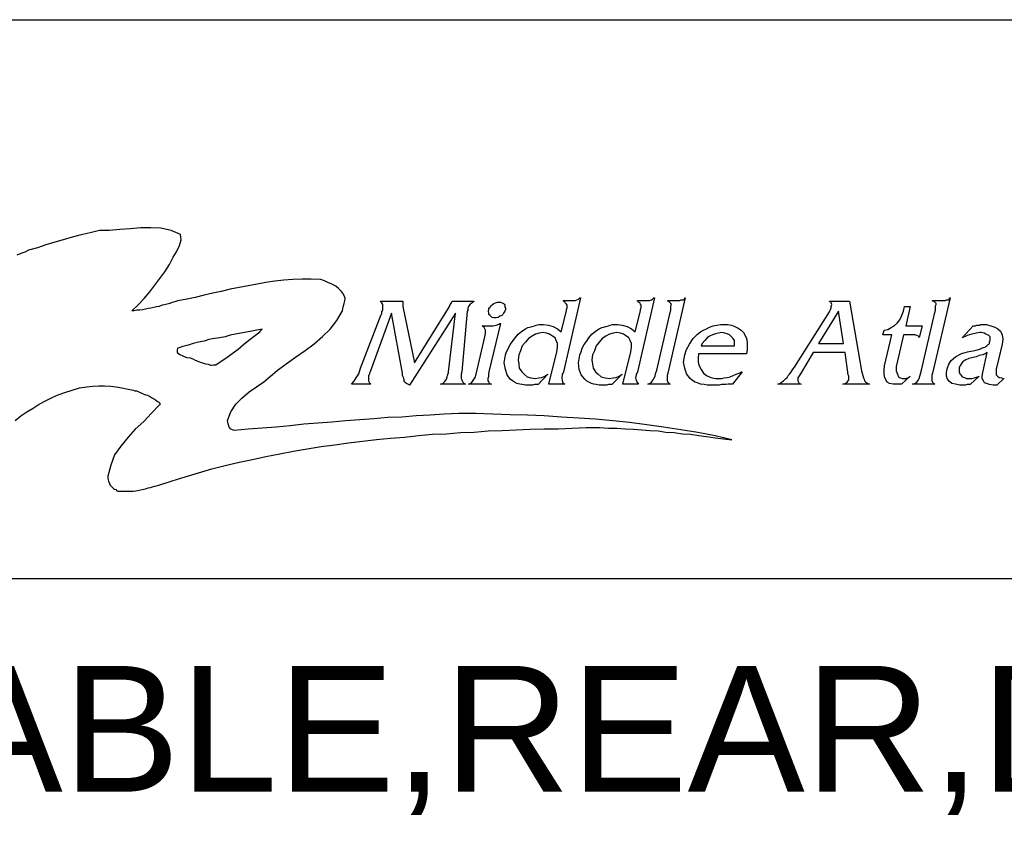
# Model space of a CAD drawing. Header units: inches. Extents: x 3 to 177, y 3 to 114.
# Tile 16 of 95: x 157.34 to 164.86, y 13.59 to 19.73. Entities that reach past the tile are written whole.
import ezdxf
from ezdxf.enums import TextEntityAlignment as Align

# ---------------------------------------------------------------- set-up
doc = ezdxf.new("R2010")
doc.units = ezdxf.units.IN
doc.header["$LTSCALE"] = 9.973333
doc.header["$MEASUREMENT"] = 0
doc.layers.get('0').update_dxf_attribs({"linetype": 'CONTINUOUS'})
doc.layers.add('09_ALL_DETAIL_ITEMS', color=7, linetype='CONTINUOUS')
doc.styles.add('TEXTSTYLE_2', font='arial.ttf')

# ---------------------------------------------------------------- blocks, each defined once
blk = doc.blocks.new('MAP_LOGO_AND_NAME_BL0', base_point=(162.6667, 17.6))
at = {"color": 7, "linetype": 'Continuous'}
for p, q in [((157.9545, 18.1244), (157.882, 18.1074)), ((158.0312, 18.1244), (157.9545, 18.1244)), ((158.108, 18.1329), (158.0312, 18.1244)), ((158.189, 18.1372), (158.108, 18.1329)), ((158.27, 18.1457), (158.189, 18.1372)), ((158.3467, 18.1457), (158.27, 18.1457)), ((158.4235, 18.1415), (158.3467, 18.1457)), ((158.5002, 18.1244), (158.4235, 18.1415)), ((158.5727, 18.0946), (158.5002, 18.1244)), ((157.6774, 18.0519), (157.6134, 18.0349)), ((157.7456, 18.0733), (157.6774, 18.0519)), ((157.8138, 18.0903), (157.7456, 18.0733)), ((157.882, 18.1074), (157.8138, 18.0903)), ((158.5642, 18.0093), (158.577, 18.0519)), ((158.577, 18.0519), (158.5727, 18.0946)), ((157.413, 17.9752), (157.3832, 17.9581)), ((157.4812, 17.9922), (157.413, 17.9752)), ((157.5452, 18.0136), (157.4812, 17.9922)), ((157.6134, 18.0349), (157.5452, 18.0136)), ((158.5429, 17.9624), (158.5642, 18.0093)), ((157.3533, 17.9496), (157.3235, 17.9368)), ((157.3832, 17.9581), (157.3533, 17.9496)), ((158.4874, 17.8643), (158.5173, 17.9198)), ((158.5173, 17.9198), (158.5429, 17.9624)), ((158.4533, 17.8089), (158.4874, 17.8643)), ((158.3766, 17.7066), (158.4149, 17.7578)), ((158.4149, 17.7578), (158.4533, 17.8089)), ((159.3615, 17.745), (159.2932, 17.7364)), ((159.4297, 17.7492), (159.3615, 17.745)), ((159.5022, 17.7535), (159.4297, 17.7492)), ((159.5704, 17.7535), (159.5022, 17.7535)), ((159.6429, 17.7492), (159.5704, 17.7535)), ((159.6727, 17.7407), (159.6429, 17.7492)), ((159.6983, 17.7279), (159.6727, 17.7407)), ((158.3382, 17.6554), (158.3766, 17.7066)), ((158.9522, 17.6767), (158.8839, 17.6597)), ((159.0204, 17.6895), (158.9522, 17.6767)), ((159.0886, 17.7023), (159.0204, 17.6895)), ((159.1568, 17.7151), (159.0886, 17.7023)), ((159.225, 17.7279), (159.1568, 17.7151)), ((159.2932, 17.7364), (159.225, 17.7279)), ((159.7281, 17.7151), (159.6983, 17.7279)), ((159.758, 17.6981), (159.7281, 17.7151)), ((159.7793, 17.681), (159.758, 17.6981)), ((159.8006, 17.6597), (159.7793, 17.681)), ((158.2487, 17.5574), (158.2956, 17.6043)), ((158.2956, 17.6043), (158.3382, 17.6554)), ((158.6196, 17.6), (158.5514, 17.5872)), ((158.6836, 17.6128), (158.6196, 17.6)), ((158.7518, 17.6298), (158.6836, 17.6128)), ((158.82, 17.6469), (158.7518, 17.6298)), ((158.8839, 17.6597), (158.82, 17.6469)), ((159.8177, 17.6384), (159.8006, 17.6597)), ((159.8305, 17.6085), (159.8177, 17.6384)), ((159.8262, 17.5872), (159.8305, 17.6085)), ((161.6258, 17.609), (161.4963, 17.0447)), ((161.4963, 17.5859), (161.4963, 17.5905)), ((161.4963, 17.5905), (161.5703, 17.5905)), ((161.5703, 17.5905), (161.5842, 17.5905)), ((161.5842, 17.5905), (161.5981, 17.5951)), ((161.5981, 17.5951), (161.612, 17.5998)), ((161.612, 17.5998), (161.6212, 17.609)), ((161.6212, 17.609), (161.6258, 17.609)), ((162.1902, 17.609), (162.0606, 17.0447)), ((162.0606, 17.5859), (162.0606, 17.5905)), ((162.0606, 17.5905), (162.1346, 17.5905)), ((162.1346, 17.5905), (162.1531, 17.5905)), ((162.1531, 17.5905), (162.167, 17.5951)), ((162.167, 17.5951), (162.1763, 17.5998)), ((162.1763, 17.5998), (162.1855, 17.609)), ((162.1855, 17.609), (162.1902, 17.609)), ((162.4261, 17.609), (162.2919, 17.0355)), ((162.2919, 17.5859), (162.2919, 17.5905)), ((162.2919, 17.5905), (162.3012, 17.5905)), ((162.3012, 17.5905), (162.315, 17.5905)), ((162.315, 17.5905), (162.3289, 17.5905)), ((162.3289, 17.5905), (162.3382, 17.5905)), ((162.3382, 17.5905), (162.352, 17.5905)), ((162.352, 17.5905), (162.3613, 17.5905)), ((162.3613, 17.5905), (162.3705, 17.5905)), ((162.3705, 17.5905), (162.3798, 17.5905)), ((162.3798, 17.5905), (162.3844, 17.5905)), ((162.3844, 17.5905), (162.3937, 17.5951)), ((162.3937, 17.5951), (162.3983, 17.5951)), ((162.3983, 17.5951), (162.4075, 17.5951)), ((162.4075, 17.5951), (162.4122, 17.5951)), ((162.4122, 17.5951), (162.4168, 17.5998)), ((162.4168, 17.5998), (162.4214, 17.6044)), ((162.4214, 17.6044), (162.4214, 17.609)), ((162.4214, 17.609), (162.4261, 17.609)), ((164.4474, 17.609), (164.3132, 17.0355)), ((164.3132, 17.5859), (164.3132, 17.5905)), ((164.3132, 17.5905), (164.3271, 17.5905)), ((164.3271, 17.5905), (164.3364, 17.5905)), ((164.3364, 17.5905), (164.3502, 17.5905)), ((164.3502, 17.5905), (164.3595, 17.5905)), ((164.3595, 17.5905), (164.3734, 17.5905)), ((164.3734, 17.5905), (164.3873, 17.5905)), ((164.3873, 17.5905), (164.3919, 17.5905)), ((164.3919, 17.5905), (164.4011, 17.5905)), ((164.4011, 17.5905), (164.4104, 17.5905)), ((164.4104, 17.5905), (164.4196, 17.5951)), ((164.4196, 17.5951), (164.4243, 17.5951)), ((164.4243, 17.5951), (164.4335, 17.5951)), ((164.4335, 17.5951), (164.4381, 17.5951)), ((164.4381, 17.5951), (164.4428, 17.5998)), ((164.4428, 17.6044), (164.4428, 17.609)), ((164.4428, 17.609), (164.4474, 17.609)), ((164.4428, 17.5998), (164.4428, 17.6044)), ((158.2018, 17.5105), (158.2487, 17.5574)), ((158.2401, 17.5147), (158.2188, 17.5105)), ((158.2615, 17.5147), (158.2401, 17.5147)), ((158.2828, 17.519), (158.2615, 17.5147)), ((158.3041, 17.5233), (158.2828, 17.519)), ((158.3254, 17.5275), (158.3041, 17.5233)), ((158.3467, 17.5318), (158.3254, 17.5275)), ((158.3681, 17.536), (158.3467, 17.5318)), ((158.3894, 17.5403), (158.3681, 17.536)), ((158.4107, 17.5446), (158.3894, 17.5403)), ((158.432, 17.5531), (158.4107, 17.5446)), ((158.4491, 17.5574), (158.432, 17.5531)), ((158.4704, 17.5616), (158.4491, 17.5574)), ((158.4917, 17.5659), (158.4704, 17.5616)), ((158.5087, 17.5744), (158.4917, 17.5659)), ((158.5301, 17.5787), (158.5087, 17.5744)), ((158.5514, 17.5872), (158.5301, 17.5787)), ((159.8091, 17.5105), (159.8134, 17.5403)), ((159.8134, 17.5403), (159.8219, 17.5659)), ((159.8219, 17.5659), (159.8262, 17.5872)), ((160.0994, 17.5813), (160.0994, 17.5859)), ((160.0994, 17.5859), (160.2706, 17.5859)), ((160.1087, 17.572), (160.0994, 17.5813)), ((160.1179, 17.5581), (160.1087, 17.572)), ((160.1133, 17.5119), (160.1179, 17.5165)), ((160.1179, 17.5443), (160.1179, 17.5581)), ((160.1179, 17.5304), (160.1179, 17.5443)), ((160.1179, 17.5258), (160.1179, 17.5304)), ((160.1179, 17.5211), (160.1179, 17.5258)), ((160.1179, 17.5165), (160.1179, 17.5211)), ((160.2706, 17.5859), (160.2706, 17.572)), ((160.2706, 17.572), (160.2706, 17.5628)), ((160.2706, 17.5628), (160.2706, 17.5489)), ((160.2706, 17.5489), (160.2706, 17.5443)), ((160.2706, 17.5443), (160.3585, 17.1141)), ((160.3585, 17.1141), (160.6175, 17.5304)), ((160.6175, 17.5304), (160.6267, 17.5443)), ((160.6267, 17.5443), (160.6314, 17.5581)), ((160.6314, 17.5581), (160.6406, 17.572)), ((160.6406, 17.572), (160.6452, 17.5859)), ((160.6452, 17.5859), (160.8118, 17.5859)), ((160.7748, 17.5489), (160.7655, 17.5304)), ((160.7655, 17.5304), (160.7655, 17.5258)), ((160.7655, 17.5258), (160.7655, 17.5211)), ((160.7655, 17.5211), (160.7655, 17.5119)), ((160.784, 17.5628), (160.7748, 17.5489)), ((160.7979, 17.572), (160.784, 17.5628)), ((160.8118, 17.5813), (160.7979, 17.572)), ((160.8118, 17.5859), (160.8118, 17.5813)), ((160.9228, 17.5073), (160.9274, 17.5211)), ((160.9274, 17.5304), (160.9367, 17.5396)), ((160.9274, 17.5211), (160.9274, 17.5304)), ((160.9367, 17.5396), (160.9413, 17.5489)), ((160.9413, 17.5489), (160.9552, 17.5581)), ((160.9552, 17.5581), (160.9644, 17.5674)), ((160.9644, 17.5674), (160.9783, 17.572)), ((160.9783, 17.572), (160.9922, 17.5766)), ((160.9922, 17.5766), (161.0014, 17.5766)), ((161.0014, 17.5766), (161.0153, 17.5766)), ((161.0153, 17.5766), (161.0292, 17.572)), ((161.0292, 17.572), (161.0384, 17.5674)), ((161.0384, 17.5674), (161.043, 17.5628)), ((161.043, 17.5628), (161.0477, 17.5535)), ((161.0477, 17.5535), (161.0477, 17.5396)), ((161.0477, 17.5396), (161.0523, 17.5304)), ((161.0523, 17.5211), (161.0477, 17.5073)), ((161.0523, 17.5304), (161.0523, 17.5211)), ((161.5056, 17.5766), (161.4963, 17.5859)), ((161.5102, 17.572), (161.5056, 17.5766)), ((161.5195, 17.5628), (161.5102, 17.572)), ((161.5241, 17.5535), (161.5195, 17.5628)), ((161.5195, 17.5211), (161.5241, 17.535)), ((161.5195, 17.5119), (161.5195, 17.5211)), ((161.5241, 17.5443), (161.5241, 17.5535)), ((161.5241, 17.535), (161.5241, 17.5443)), ((162.0699, 17.5766), (162.0606, 17.5859)), ((162.0791, 17.572), (162.0699, 17.5766)), ((162.0838, 17.5628), (162.0791, 17.572)), ((162.0884, 17.5535), (162.0838, 17.5628)), ((162.0838, 17.5211), (162.0884, 17.535)), ((162.0838, 17.5119), (162.0838, 17.5211)), ((162.0884, 17.5443), (162.0884, 17.5535)), ((162.0884, 17.535), (162.0884, 17.5443)), ((162.3012, 17.5813), (162.2919, 17.5859)), ((162.3104, 17.572), (162.3012, 17.5813)), ((162.315, 17.5674), (162.3104, 17.572)), ((162.3104, 17.498), (162.315, 17.5165)), ((162.3197, 17.5581), (162.315, 17.5674)), ((162.315, 17.5489), (162.3197, 17.5581)), ((162.315, 17.535), (162.315, 17.5489)), ((162.315, 17.5165), (162.315, 17.535)), ((163.5269, 17.5813), (163.5269, 17.5859)), ((163.5269, 17.5859), (163.6795, 17.5859)), ((163.5362, 17.5766), (163.5269, 17.5813)), ((163.5269, 17.5026), (163.5315, 17.5165)), ((163.5315, 17.5165), (163.5362, 17.5258)), ((163.5408, 17.572), (163.5362, 17.5766)), ((163.5362, 17.5258), (163.5408, 17.535)), ((163.5454, 17.5581), (163.5408, 17.572)), ((163.5408, 17.5443), (163.5454, 17.5581)), ((163.5408, 17.535), (163.5408, 17.5443)), ((163.6795, 17.5859), (163.7721, 17.054)), ((164.0912, 17.5073), (164.1005, 17.5443)), ((164.1005, 17.5443), (164.1421, 17.5443)), ((164.1421, 17.5443), (164.1097, 17.3962)), ((164.3271, 17.5813), (164.3132, 17.5859)), ((164.3364, 17.572), (164.3271, 17.5813)), ((164.3317, 17.498), (164.3364, 17.5165)), ((164.341, 17.5674), (164.3364, 17.572)), ((164.3364, 17.5489), (164.341, 17.5581)), ((164.3364, 17.535), (164.3364, 17.5489)), ((164.3364, 17.5165), (164.3364, 17.535)), ((164.341, 17.5581), (164.341, 17.5674)), ((158.206, 17.5105), (158.2018, 17.5105)), ((158.2146, 17.5105), (158.206, 17.5105)), ((158.2188, 17.5105), (158.2146, 17.5105)), ((159.7665, 17.438), (159.8091, 17.5105)), ((159.9468, 17.0725), (160.1041, 17.4841)), ((160.1827, 17.4934), (160.0208, 17.0447)), ((160.1041, 17.4841), (160.1087, 17.4888)), ((160.1087, 17.5073), (160.1133, 17.5119)), ((160.1087, 17.5026), (160.1087, 17.5073)), ((160.1087, 17.498), (160.1087, 17.5026)), ((160.1087, 17.4934), (160.1087, 17.498)), ((160.1087, 17.4888), (160.1087, 17.4934)), ((160.266, 17.0355), (160.1827, 17.4934)), ((160.673, 17.4934), (160.3215, 16.9429)), ((160.6175, 17.0446), (160.673, 17.4933)), ((160.7609, 17.5073), (160.7193, 17.0447)), ((160.7655, 17.5119), (160.7609, 17.5073)), ((160.9274, 17.4934), (160.9228, 17.5073)), ((160.9274, 17.4841), (160.9274, 17.4934)), ((160.9367, 17.4749), (160.9274, 17.4841)), ((160.9413, 17.4702), (160.9367, 17.4749)), ((160.9505, 17.461), (160.9413, 17.4702)), ((160.9644, 17.4564), (160.9505, 17.461)), ((160.9737, 17.4564), (160.9644, 17.4564)), ((160.9829, 17.4564), (160.9737, 17.4564)), ((160.9968, 17.461), (160.9829, 17.4564)), ((161.0107, 17.4702), (160.9968, 17.461)), ((161.0245, 17.4749), (161.0107, 17.4702)), ((161.0338, 17.4841), (161.0245, 17.4749)), ((161.0384, 17.4934), (161.0338, 17.4841)), ((161.0477, 17.5073), (161.0384, 17.4934)), ((161.4778, 17.35), (161.5195, 17.5119)), ((162.0421, 17.35), (162.0838, 17.5119)), ((162.2087, 17.0586), (162.3104, 17.498)), ((163.2586, 17.0817), (163.5269, 17.5026)), ((163.5963, 17.5073), (163.4437, 17.2621)), ((163.6333, 17.2621), (163.5963, 17.5073)), ((164.045, 17.4194), (164.0635, 17.4425)), ((164.0635, 17.4425), (164.0773, 17.4702)), ((164.0773, 17.4702), (164.0912, 17.5073)), ((164.23, 17.0586), (164.3317, 17.498)), ((159.1956, 17.3698), (159.1542, 17.3623)), ((159.188, 17.3623), (159.1918, 17.366)), ((159.1918, 17.366), (159.1956, 17.3698)), ((159.6556, 17.3143), (159.7153, 17.3698)), ((159.7153, 17.3698), (159.7665, 17.438)), ((160.8904, 17.3824), (160.8765, 17.3962)), ((160.8765, 17.3962), (160.895, 17.3962)), ((160.8996, 17.3639), (160.8904, 17.3824)), ((160.895, 17.3962), (160.9135, 17.3962)), ((160.8996, 17.3407), (160.8996, 17.3639)), ((160.9135, 17.3962), (160.9274, 17.3962)), ((161.0153, 17.4147), (160.9274, 17.0447)), ((160.9274, 17.3962), (160.932, 17.3962)), ((160.932, 17.3962), (160.9598, 17.3962)), ((160.9598, 17.3962), (160.9829, 17.4009)), ((160.9829, 17.4009), (161.0014, 17.4101)), ((161.0014, 17.4101), (161.0107, 17.4147)), ((161.0107, 17.4147), (161.0153, 17.4147)), ((161.1772, 17.3546), (161.2049, 17.3731)), ((161.2049, 17.3731), (161.2234, 17.3824)), ((161.2234, 17.3824), (161.2373, 17.387)), ((161.2373, 17.387), (161.2558, 17.3916)), ((161.2558, 17.3916), (161.2743, 17.3962)), ((161.2743, 17.3962), (161.2882, 17.4009)), ((161.2882, 17.4009), (161.3067, 17.4055)), ((161.3067, 17.4055), (161.3252, 17.4055)), ((161.3252, 17.4055), (161.3437, 17.4055)), ((161.3437, 17.4055), (161.3807, 17.4009)), ((161.3807, 17.4009), (161.4177, 17.3916)), ((161.4177, 17.3916), (161.4501, 17.3731)), ((161.4501, 17.3731), (161.4778, 17.35)), ((161.7415, 17.3546), (161.7692, 17.3731)), ((161.7692, 17.3731), (161.7877, 17.3824)), ((161.7877, 17.3824), (161.8016, 17.387)), ((161.8016, 17.387), (161.8201, 17.3916)), ((161.8201, 17.3916), (161.8386, 17.3962)), ((161.8386, 17.3962), (161.8525, 17.4009)), ((161.8525, 17.4009), (161.871, 17.4055)), ((161.871, 17.4055), (161.8895, 17.4055)), ((161.8895, 17.4055), (161.908, 17.4055)), ((161.908, 17.4055), (161.945, 17.4009)), ((161.945, 17.4009), (161.982, 17.3916)), ((161.982, 17.3916), (162.0144, 17.3731)), ((162.0144, 17.3731), (162.0421, 17.35)), ((162.5417, 17.35), (162.5648, 17.3639)), ((162.5648, 17.3639), (162.5879, 17.3731)), ((162.5879, 17.3731), (162.6111, 17.387)), ((162.6111, 17.387), (162.6388, 17.3962)), ((162.6388, 17.3962), (162.6666, 17.4009)), ((162.6666, 17.4009), (162.6943, 17.4055)), ((162.6943, 17.4055), (162.7221, 17.4055)), ((162.7221, 17.4055), (162.7498, 17.4055)), ((162.7498, 17.4055), (162.7776, 17.4009)), ((162.7776, 17.4009), (162.8053, 17.3916)), ((162.8053, 17.3916), (162.8285, 17.3777)), ((162.8285, 17.3777), (162.8516, 17.3639)), ((162.8516, 17.3639), (162.8701, 17.3454)), ((163.934, 17.3269), (163.9432, 17.3639)), ((163.9432, 17.3639), (163.971, 17.3685)), ((163.971, 17.3685), (163.9987, 17.3824)), ((163.9987, 17.3824), (164.0218, 17.3962)), ((164.0218, 17.3962), (164.045, 17.4194)), ((164.1097, 17.3962), (164.1791, 17.3962)), ((164.1791, 17.3962), (164.2022, 17.3962)), ((164.2022, 17.3962), (164.2161, 17.3962)), ((164.2346, 17.3962), (164.2115, 17.3084)), ((164.2161, 17.3962), (164.23, 17.3962)), ((164.23, 17.3962), (164.2346, 17.3962)), ((164.5399, 17.3037), (164.6231, 17.3962)), ((164.6231, 17.3962), (164.6278, 17.3962)), ((164.6278, 17.3962), (164.6324, 17.3962)), ((164.6324, 17.3962), (164.637, 17.3962)), ((164.637, 17.3962), (164.6416, 17.3962)), ((164.6416, 17.3962), (164.6509, 17.4009)), ((164.6509, 17.4009), (164.6555, 17.4009)), ((164.6555, 17.4009), (164.6601, 17.4009)), ((164.6601, 17.4009), (164.6648, 17.4009)), ((164.6648, 17.4009), (164.6694, 17.4009)), ((164.6694, 17.4009), (164.674, 17.4009)), ((164.674, 17.4009), (164.6787, 17.4055)), ((164.6787, 17.4055), (164.6833, 17.4055)), ((164.6833, 17.4055), (164.6879, 17.4055)), ((164.6879, 17.4055), (164.7249, 17.4055)), ((164.7249, 17.4055), (164.7573, 17.3962)), ((164.7573, 17.3962), (164.7897, 17.387)), ((164.7897, 17.387), (164.8128, 17.3731)), ((164.8128, 17.3731), (164.8313, 17.3546)), ((158.7899, 17.2909), (158.7523, 17.2796)), ((158.8312, 17.2984), (158.7899, 17.2909)), ((158.8725, 17.3059), (158.8312, 17.2984)), ((158.9138, 17.3134), (158.8725, 17.3059)), ((158.9514, 17.3247), (158.9138, 17.3134)), ((158.9927, 17.3322), (158.9514, 17.3247)), ((159.034, 17.3397), (158.9927, 17.3322)), ((159.0753, 17.3472), (159.034, 17.3397)), ((159.1167, 17.3548), (159.0753, 17.3472)), ((159.0941, 17.2871), (159.1355, 17.3172)), ((159.1542, 17.3623), (159.1167, 17.3548)), ((159.1355, 17.3172), (159.1768, 17.351)), ((159.1768, 17.351), (159.1805, 17.3585)), ((159.1805, 17.3585), (159.188, 17.3623)), ((159.5917, 17.2589), (159.6556, 17.3143)), ((160.8303, 17.0262), (160.895, 17.313)), ((160.895, 17.313), (160.8996, 17.3407)), ((161.1078, 17.276), (161.1263, 17.3037)), ((161.1263, 17.3037), (161.1494, 17.3315)), ((161.1494, 17.3315), (161.1772, 17.3546)), ((161.2281, 17.2991), (161.2049, 17.2714)), ((161.2558, 17.3176), (161.2281, 17.2991)), ((161.2836, 17.3315), (161.2558, 17.3176)), ((161.3113, 17.3407), (161.2836, 17.3315)), ((161.3391, 17.3454), (161.3113, 17.3407)), ((161.3668, 17.3407), (161.3391, 17.3454)), ((161.3899, 17.3315), (161.3668, 17.3407)), ((161.4131, 17.3176), (161.3899, 17.3315)), ((161.4316, 17.3037), (161.4131, 17.3176)), ((161.4408, 17.2852), (161.4316, 17.3037)), ((161.6721, 17.276), (161.6906, 17.3037)), ((161.6906, 17.3037), (161.7137, 17.3315)), ((161.7137, 17.3315), (161.7415, 17.3546)), ((161.7924, 17.2991), (161.7692, 17.2714)), ((161.8201, 17.3176), (161.7924, 17.2991)), ((161.8479, 17.3315), (161.8201, 17.3176)), ((161.8756, 17.3407), (161.8479, 17.3315)), ((161.9034, 17.3454), (161.8756, 17.3407)), ((161.9311, 17.3407), (161.9034, 17.3454)), ((161.9543, 17.3315), (161.9311, 17.3407)), ((161.9774, 17.3176), (161.9543, 17.3315)), ((161.9959, 17.3037), (161.9774, 17.3176)), ((162.0051, 17.2852), (161.9959, 17.3037)), ((162.4584, 17.2575), (162.4862, 17.2991)), ((162.4862, 17.2991), (162.5186, 17.3315)), ((162.5186, 17.3315), (162.5417, 17.35)), ((162.5926, 17.3037), (162.5741, 17.2852)), ((162.6111, 17.3176), (162.5926, 17.3037)), ((162.6342, 17.3269), (162.6111, 17.3176)), ((162.6573, 17.3361), (162.6342, 17.3269)), ((162.6805, 17.3407), (162.6573, 17.3361)), ((162.7036, 17.3454), (162.6805, 17.3407)), ((162.7267, 17.3407), (162.7036, 17.3454)), ((162.7452, 17.3361), (162.7267, 17.3407)), ((162.7637, 17.3269), (162.7452, 17.3361)), ((162.7776, 17.313), (162.7637, 17.3269)), ((162.7915, 17.2991), (162.7776, 17.313)), ((162.8007, 17.2852), (162.7915, 17.2991)), ((162.8701, 17.3454), (162.884, 17.3222)), ((162.884, 17.3222), (162.8932, 17.2991)), ((162.8932, 17.2991), (162.8978, 17.2714)), ((164.0033, 17.3269), (163.934, 17.3269)), ((163.9478, 17.091), (164.0033, 17.3269)), ((164.0912, 17.3269), (164.045, 17.128)), ((164.1606, 17.3269), (164.0912, 17.3269)), ((164.1791, 17.3269), (164.1606, 17.3269)), ((164.193, 17.3222), (164.1791, 17.3269)), ((164.2069, 17.3176), (164.193, 17.3222)), ((164.2115, 17.3084), (164.2069, 17.3176)), ((164.5769, 17.3222), (164.5399, 17.3037)), ((164.6139, 17.3315), (164.5769, 17.3222)), ((164.6463, 17.3407), (164.6139, 17.3315)), ((164.674, 17.3454), (164.6463, 17.3407)), ((164.6879, 17.3454), (164.674, 17.3454)), ((164.7064, 17.3407), (164.6879, 17.3454)), ((164.7203, 17.3315), (164.7064, 17.3407)), ((164.7342, 17.3269), (164.7203, 17.3315)), ((164.7434, 17.3222), (164.7342, 17.3269)), ((164.7527, 17.313), (164.7434, 17.3222)), ((164.7527, 17.2991), (164.7527, 17.313)), ((164.7527, 17.2806), (164.7527, 17.2991)), ((164.8313, 17.3546), (164.8452, 17.3269)), ((164.8452, 17.3269), (164.8498, 17.2945)), ((164.8498, 17.2945), (164.8452, 17.2575)), ((158.5495, 17.2233), (158.5457, 17.212)), ((158.5532, 17.227), (158.5495, 17.2233)), ((158.5908, 17.2383), (158.5532, 17.227)), ((158.6321, 17.2496), (158.5908, 17.2383)), ((158.6697, 17.2609), (158.6321, 17.2496)), ((158.711, 17.2721), (158.6697, 17.2609)), ((158.7523, 17.2796), (158.711, 17.2721)), ((158.9664, 17.1857), (159.0115, 17.2195)), ((159.0115, 17.2195), (159.0528, 17.2533)), ((159.0528, 17.2533), (159.0941, 17.2871)), ((159.5235, 17.2078), (159.5917, 17.2589)), ((161.0615, 17.1973), (161.0754, 17.2251)), ((161.0754, 17.2251), (161.0893, 17.2529)), ((161.0893, 17.2529), (161.1078, 17.276)), ((161.1818, 17.2436), (161.1679, 17.2066)), ((161.2049, 17.2714), (161.1818, 17.2436)), ((161.4501, 17.2621), (161.4408, 17.2852)), ((161.4455, 17.1973), (161.4501, 17.2343)), ((161.4501, 17.2343), (161.4501, 17.2621)), ((161.6305, 17.1973), (161.6397, 17.2251)), ((161.6397, 17.2251), (161.6536, 17.2529)), ((161.6536, 17.2529), (161.6721, 17.276)), ((161.7461, 17.2436), (161.7322, 17.2066)), ((161.7692, 17.2714), (161.7461, 17.2436)), ((162.0144, 17.2621), (162.0051, 17.2852)), ((162.0098, 17.1973), (162.0144, 17.2343)), ((162.0144, 17.2343), (162.0144, 17.2621)), ((162.4214, 17.1742), (162.4353, 17.2158)), ((162.4353, 17.2158), (162.4584, 17.2575)), ((162.5556, 17.2621), (162.5463, 17.2436)), ((162.5463, 17.2436), (162.8007, 17.2436)), ((162.5741, 17.2852), (162.5556, 17.2621)), ((162.8007, 17.2621), (162.8007, 17.2852)), ((162.8007, 17.2436), (162.8007, 17.2621)), ((162.8978, 17.2158), (162.8932, 17.1835)), ((162.8978, 17.2714), (162.8978, 17.2436)), ((162.8978, 17.2436), (162.8978, 17.2158)), ((163.4437, 17.2621), (163.6333, 17.2621)), ((164.6463, 17.2112), (164.6648, 17.2158)), ((164.6648, 17.2158), (164.6787, 17.2205)), ((164.6787, 17.2205), (164.6879, 17.2251)), ((164.6879, 17.2251), (164.7018, 17.2297)), ((164.7018, 17.2297), (164.7157, 17.2343)), ((164.7157, 17.2343), (164.7249, 17.2436)), ((164.7249, 17.2436), (164.7295, 17.2436)), ((164.7295, 17.2436), (164.7342, 17.2482)), ((164.7342, 17.2482), (164.7388, 17.2529)), ((164.7388, 17.2529), (164.7434, 17.2575)), ((164.7434, 17.2575), (164.748, 17.2621)), ((164.748, 17.276), (164.7527, 17.2806)), ((164.748, 17.2667), (164.748, 17.276)), ((164.748, 17.2621), (164.748, 17.2667)), ((164.8452, 17.2575), (164.8035, 17.0863)), ((158.5457, 17.212), (158.5457, 17.2008)), ((158.5457, 17.2008), (158.5457, 17.1932)), ((158.5457, 17.1932), (158.5682, 17.1782)), ((158.5682, 17.1782), (158.5908, 17.1669)), ((158.5908, 17.1669), (158.6171, 17.1557)), ((158.6171, 17.1557), (158.6471, 17.1519)), ((158.6471, 17.1519), (158.6659, 17.1444)), ((158.6659, 17.1444), (158.6847, 17.1331)), ((158.8838, 17.1256), (158.9251, 17.1557)), ((158.9251, 17.1557), (158.9664, 17.1857)), ((159.3785, 17.1054), (159.451, 17.1566)), ((159.451, 17.1566), (159.5235, 17.2078)), ((161.043, 17.1141), (161.0523, 17.1742)), ((161.0523, 17.1742), (161.0615, 17.1973)), ((161.154, 17.1742), (161.1494, 17.1372)), ((161.1679, 17.2066), (161.154, 17.1742)), ((161.3853, 16.9522), (161.4455, 17.1973)), ((161.612, 17.1141), (161.6212, 17.1742)), ((161.6212, 17.1742), (161.6305, 17.1973)), ((161.7184, 17.1742), (161.7137, 17.1372)), ((161.7322, 17.2066), (161.7184, 17.1742)), ((161.9496, 16.9522), (162.0098, 17.1973)), ((162.4122, 17.1187), (162.4214, 17.1742)), ((162.5278, 17.1835), (162.5232, 17.1511)), ((162.5232, 17.1511), (162.5232, 17.1187)), ((162.8932, 17.1835), (162.5278, 17.1835)), ((163.402, 17.1927), (163.3049, 17.0308)), ((163.6472, 17.1927), (163.402, 17.1927)), ((163.6703, 17.0216), (163.6472, 17.1927)), ((164.4566, 17.1326), (164.489, 17.1603)), ((164.489, 17.1603), (164.5306, 17.1835)), ((164.5306, 17.1835), (164.5445, 17.1881)), ((164.5445, 17.1881), (164.563, 17.1927)), ((164.563, 17.1927), (164.5815, 17.1973)), ((164.5908, 17.1465), (164.5676, 17.1372)), ((164.5815, 17.1973), (164.6046, 17.202)), ((164.6139, 17.1511), (164.5908, 17.1465)), ((164.6046, 17.202), (164.6231, 17.2066)), ((164.6463, 17.1603), (164.6139, 17.1511)), ((164.6231, 17.2066), (164.6463, 17.2112)), ((164.6694, 17.1696), (164.6463, 17.1603)), ((164.6972, 17.1742), (164.6694, 17.1696)), ((164.6972, 17.0401), (164.7295, 17.1927)), ((164.7157, 17.1835), (164.6972, 17.1742)), ((164.7295, 17.1927), (164.7157, 17.1835)), ((158.6847, 17.1331), (158.7035, 17.1256)), ((158.7035, 17.1256), (158.7223, 17.1181)), ((158.7223, 17.1181), (158.741, 17.1144)), ((158.741, 17.1144), (158.7636, 17.1068)), ((158.7636, 17.1068), (158.7824, 17.1031)), ((158.7824, 17.1031), (158.8011, 17.0956)), ((158.8011, 17.0956), (158.8087, 17.0956)), ((158.8087, 17.0956), (158.8237, 17.0993)), ((158.8237, 17.0993), (158.8349, 17.0993)), ((158.8349, 17.0993), (158.8425, 17.0993)), ((158.8425, 17.0993), (158.8838, 17.1256)), ((159.3103, 17.0543), (159.3785, 17.1054)), ((159.9329, 17.0308), (159.9468, 17.0725)), ((161.0523, 17.0632), (161.043, 17.1141)), ((161.0662, 17.0216), (161.0523, 17.0632)), ((161.1494, 17.1372), (161.154, 17.1048)), ((161.154, 17.1048), (161.1587, 17.0725)), ((161.1587, 17.0725), (161.1772, 17.0447)), ((161.6166, 17.0632), (161.612, 17.1141)), ((161.6305, 17.0216), (161.6166, 17.0632)), ((161.7137, 17.1372), (161.7184, 17.1048)), ((161.7184, 17.1048), (161.723, 17.0725)), ((161.723, 17.0725), (161.7415, 17.0447)), ((162.4214, 17.0725), (162.4122, 17.1187)), ((162.4353, 17.0308), (162.4214, 17.0725)), ((162.5232, 17.1187), (162.5324, 17.091)), ((162.5324, 17.091), (162.5463, 17.0632)), ((162.5463, 17.0632), (162.5648, 17.0355)), ((163.2401, 17.054), (163.2494, 17.0678)), ((163.2494, 17.0678), (163.2586, 17.0817)), ((163.9432, 17.0586), (163.9478, 17.091)), ((164.045, 17.128), (164.0357, 17.0863)), ((164.0357, 17.0863), (164.0357, 17.054)), ((164.4196, 17.0401), (164.4243, 17.0678)), ((164.4243, 17.0678), (164.4381, 17.1048)), ((164.4381, 17.1048), (164.4566, 17.1326)), ((164.526, 17.0956), (164.5168, 17.0771)), ((164.5168, 17.0771), (164.5168, 17.0586)), ((164.5353, 17.1095), (164.526, 17.0956)), ((164.5445, 17.1233), (164.5353, 17.1095)), ((164.5538, 17.128), (164.5445, 17.1233)), ((164.5676, 17.1372), (164.5538, 17.128)), ((164.8035, 17.0863), (164.7989, 17.0678)), ((164.7989, 17.0678), (164.7989, 17.0493)), ((159.208, 16.969), (159.2591, 17.0116)), ((159.2591, 17.0116), (159.3103, 17.0543)), ((159.8959, 16.9707), (159.9144, 16.9985)), ((159.9144, 16.9985), (159.9329, 17.0308)), ((160.0116, 17.0216), (160.0069, 17.017)), ((160.0069, 17.017), (160.0069, 16.9938)), ((160.0069, 16.9938), (160.0069, 16.9753)), ((160.0162, 17.0308), (160.0116, 17.0216)), ((160.0208, 17.0447), (160.0162, 17.0355)), ((160.0162, 17.0355), (160.0162, 17.0308)), ((160.266, 17.017), (160.266, 17.0355)), ((160.2752, 17.0031), (160.266, 17.017)), ((160.2798, 16.9846), (160.2752, 17.0031)), ((160.5897, 16.9707), (160.6036, 16.9892)), ((160.6036, 16.9892), (160.6082, 17.0077)), ((160.6082, 17.0123), (160.6129, 17.0216)), ((160.6082, 17.0077), (160.6082, 17.0123)), ((160.6129, 17.0308), (160.6175, 17.0355)), ((160.6129, 17.0262), (160.6129, 17.0308)), ((160.6129, 17.0216), (160.6129, 17.0262)), ((160.6175, 17.0401), (160.6175, 17.0447)), ((160.6175, 17.0355), (160.6175, 17.0401)), ((160.7193, 17.0447), (160.7146, 17.0262)), ((160.7146, 17.0262), (160.7146, 17.0077)), ((160.7146, 17.0077), (160.7146, 16.9938)), ((160.7146, 16.9938), (160.7193, 16.9846)), ((160.8071, 16.9799), (160.821, 17.0031)), ((160.821, 17.0031), (160.8303, 17.0262)), ((160.9228, 17.0077), (160.9182, 16.9938)), ((160.9182, 16.9938), (160.9182, 16.9846)), ((160.9274, 17.0447), (160.9228, 17.0262)), ((160.9228, 17.0262), (160.9228, 17.0077)), ((161.0893, 16.9892), (161.0662, 17.0216)), ((161.1078, 16.9753), (161.0893, 16.9892)), ((161.1772, 17.0447), (161.1957, 17.0262)), ((161.1957, 17.0262), (161.2188, 17.0077)), ((161.2188, 17.0077), (161.2466, 16.9985)), ((161.2466, 16.9985), (161.2789, 16.9938)), ((161.2789, 16.9938), (161.3067, 16.9985)), ((161.3761, 17.0262), (161.3021, 16.9476)), ((161.3067, 16.9985), (161.3298, 17.0031)), ((161.3298, 17.0031), (161.3529, 17.0123)), ((161.3529, 17.0123), (161.3761, 17.0262)), ((161.4871, 17.0216), (161.4825, 16.9985)), ((161.4825, 16.9985), (161.4871, 16.9799)), ((161.4917, 17.0355), (161.4871, 17.0262)), ((161.4871, 17.0262), (161.4871, 17.0216)), ((161.4963, 17.0401), (161.4917, 17.0355)), ((161.4963, 17.0447), (161.4963, 17.0401)), ((161.6582, 16.9892), (161.6305, 17.0216)), ((161.6721, 16.9753), (161.6582, 16.9892)), ((161.7415, 17.0447), (161.76, 17.0262)), ((161.76, 17.0262), (161.7831, 17.0077)), ((161.7831, 17.0077), (161.8155, 16.9985)), ((161.8155, 16.9985), (161.8479, 16.9938)), ((161.8479, 16.9938), (161.8756, 16.9985)), ((161.945, 17.0262), (161.8664, 16.9476)), ((161.8756, 16.9985), (161.8988, 17.0031)), ((161.8988, 17.0031), (161.9219, 17.0123)), ((161.9219, 17.0123), (161.945, 17.0262)), ((162.0514, 17.0216), (162.0468, 16.9985)), ((162.0468, 16.9985), (162.0514, 16.9799)), ((162.056, 17.0355), (162.0514, 17.0262)), ((162.0514, 17.0262), (162.0514, 17.0216)), ((162.0606, 17.0401), (162.056, 17.0355)), ((162.0606, 17.0447), (162.0606, 17.0401)), ((162.1809, 16.9846), (162.1855, 16.9938)), ((162.1855, 16.9938), (162.1948, 17.0123)), ((162.1948, 17.0123), (162.1994, 17.0308)), ((162.1994, 17.0308), (162.2087, 17.0586)), ((162.2919, 17.0355), (162.2873, 17.017)), ((162.2873, 17.017), (162.2873, 17.0031)), ((162.2873, 17.0031), (162.2873, 16.9938)), ((162.2873, 16.9938), (162.2873, 16.9846)), ((162.4631, 16.9938), (162.4353, 17.0308)), ((162.4816, 16.9799), (162.4631, 16.9938)), ((162.5648, 17.0355), (162.5879, 17.017)), ((162.5879, 17.017), (162.6203, 17.0031)), ((162.6203, 17.0031), (162.6573, 16.9938)), ((162.6573, 16.9938), (162.6619, 16.9938)), ((162.6619, 16.9938), (162.6712, 16.9938)), ((162.6712, 16.9938), (162.6758, 16.9938)), ((162.6758, 16.9938), (162.6851, 16.9938)), ((162.6851, 16.9938), (162.7036, 16.9938)), ((162.7036, 16.9938), (162.7221, 16.9985)), ((162.7221, 16.9985), (162.7452, 17.0031)), ((162.7452, 17.0031), (162.7683, 17.0077)), ((162.7683, 17.0077), (162.7915, 17.017)), ((162.8608, 17.0447), (162.7868, 16.9522)), ((162.7915, 17.017), (162.8146, 17.0262)), ((162.8146, 17.0262), (162.8377, 17.0355)), ((162.8377, 17.0355), (162.8562, 17.0447)), ((162.8562, 17.0447), (162.8608, 17.0447)), ((163.1846, 16.9846), (163.1939, 16.9938)), ((163.1939, 16.9938), (163.2031, 17.0031)), ((163.2031, 17.0031), (163.2124, 17.017)), ((163.2124, 17.017), (163.2216, 17.0262)), ((163.2216, 17.0262), (163.2309, 17.0401)), ((163.2309, 17.0401), (163.2401, 17.054)), ((163.291, 17.0077), (163.2864, 16.9985)), ((163.2864, 16.9985), (163.2864, 16.9938)), ((163.2864, 16.9938), (163.2864, 16.9753)), ((163.3003, 17.0216), (163.291, 17.0077)), ((163.3049, 17.0308), (163.3003, 17.0216)), ((163.6749, 17.0123), (163.6703, 17.0216)), ((163.6749, 17.0031), (163.6749, 17.0123)), ((163.6749, 16.9938), (163.6749, 17.0031)), ((163.6749, 16.9846), (163.6749, 16.9938)), ((163.7721, 17.054), (163.7767, 17.0355)), ((163.7767, 17.0355), (163.7813, 17.017)), ((163.7813, 17.017), (163.7859, 16.9985)), ((163.7859, 16.9985), (163.7906, 16.9892)), ((163.7906, 16.9892), (163.7952, 16.9753)), ((163.9432, 17.0308), (163.9432, 17.0586)), ((163.9478, 17.0077), (163.9432, 17.0308)), ((163.9571, 16.9846), (163.9478, 17.0077)), ((164.0357, 17.054), (164.045, 17.0262)), ((164.045, 17.0262), (164.0542, 17.0077)), ((164.0542, 17.0077), (164.0588, 17.0031)), ((164.0588, 17.0031), (164.0681, 16.9985)), ((164.0681, 16.9985), (164.082, 16.9938)), ((164.1421, 17.0123), (164.0773, 16.9522)), ((164.082, 16.9938), (164.0958, 16.9938)), ((164.0958, 16.9938), (164.1097, 16.9938)), ((164.1097, 16.9938), (164.1236, 16.9985)), ((164.1236, 16.9985), (164.1375, 17.0077)), ((164.1375, 17.0077), (164.1421, 17.0123)), ((164.2069, 16.9846), (164.2115, 16.9938)), ((164.2115, 16.9938), (164.2161, 17.0123)), ((164.2161, 17.0123), (164.2207, 17.0308)), ((164.2207, 17.0308), (164.23, 17.0586)), ((164.3132, 17.0355), (164.3086, 17.017)), ((164.3086, 17.017), (164.3086, 17.0031)), ((164.3086, 17.0031), (164.3086, 16.9938)), ((164.3086, 16.9938), (164.3086, 16.9846)), ((164.4196, 17.0123), (164.4196, 17.0401)), ((164.4289, 16.9892), (164.4196, 17.0123)), ((164.4428, 16.9707), (164.4289, 16.9892)), ((164.5168, 17.0586), (164.5168, 17.0447)), ((164.5168, 17.0447), (164.5214, 17.0308)), ((164.5214, 17.0308), (164.5306, 17.0216)), ((164.5306, 17.0216), (164.5399, 17.0077)), ((164.5399, 17.0077), (164.5584, 17.0031)), ((164.5584, 17.0031), (164.5723, 16.9938)), ((164.5723, 16.9938), (164.5954, 16.9938)), ((164.5954, 16.9938), (164.6139, 16.9938)), ((164.6694, 17.0123), (164.6, 16.9476)), ((164.6139, 16.9938), (164.6324, 16.9985)), ((164.6324, 16.9985), (164.6555, 17.0077)), ((164.6555, 17.0077), (164.6694, 17.0123)), ((164.6925, 17.0123), (164.6972, 17.0401)), ((164.6925, 16.9938), (164.6925, 17.0123)), ((164.7018, 16.9753), (164.6925, 16.9938)), ((164.7989, 17.0493), (164.7989, 17.0355)), ((164.7989, 17.0355), (164.7989, 17.0216)), ((164.7989, 17.0216), (164.8082, 17.0123)), ((164.859, 16.9938), (164.8035, 16.9429)), ((164.8082, 17.0123), (164.822, 17.0031)), ((164.822, 17.0031), (164.8405, 16.9985)), ((164.8405, 16.9985), (164.859, 16.9938)), ((157.7456, 16.905), (157.801, 16.9221)), ((157.801, 16.9221), (157.8564, 16.9306)), ((157.8564, 16.9306), (157.9033, 16.9349)), ((157.9033, 16.9349), (157.9502, 16.9391)), ((157.9502, 16.9391), (157.9929, 16.9391)), ((157.9929, 16.9391), (158.0398, 16.9349)), ((158.0398, 16.9349), (158.0824, 16.9306)), ((158.0824, 16.9306), (158.125, 16.9221)), ((158.125, 16.9221), (158.1719, 16.9136)), ((158.1719, 16.9136), (158.2146, 16.905)), ((159.0971, 16.8923), (159.1525, 16.9306)), ((159.1525, 16.9306), (159.208, 16.969)), ((159.8774, 16.9522), (159.8959, 16.9707)), ((160.0254, 16.9522), (159.8774, 16.9522)), ((160.0069, 16.9753), (160.0162, 16.9614)), ((160.0162, 16.9614), (160.0254, 16.9522)), ((160.2798, 16.9707), (160.2798, 16.9846)), ((160.2891, 16.9614), (160.2798, 16.9707)), ((160.2983, 16.9568), (160.2891, 16.9614)), ((160.3122, 16.9476), (160.2983, 16.9568)), ((160.3215, 16.9429), (160.3122, 16.9476)), ((160.5574, 16.9522), (160.5759, 16.9568)), ((160.747, 16.9522), (160.5574, 16.9522)), ((160.5759, 16.9568), (160.5897, 16.9707)), ((160.7193, 16.9846), (160.7239, 16.9753)), ((160.7239, 16.9753), (160.7285, 16.9661)), ((160.7285, 16.9661), (160.7378, 16.9568)), ((160.7378, 16.9568), (160.747, 16.9522)), ((160.7701, 16.9522), (160.7933, 16.9614)), ((160.9459, 16.9522), (160.7701, 16.9522)), ((160.7933, 16.9614), (160.8071, 16.9799)), ((160.9182, 16.9846), (160.9182, 16.9753)), ((160.9182, 16.9753), (160.9274, 16.9661)), ((160.9274, 16.9661), (160.932, 16.9568)), ((160.932, 16.9568), (160.9459, 16.9522)), ((161.1217, 16.9661), (161.1078, 16.9753)), ((161.1402, 16.9568), (161.1217, 16.9661)), ((161.1633, 16.9522), (161.1402, 16.9568)), ((161.1818, 16.9476), (161.1633, 16.9522)), ((161.2049, 16.9429), (161.1818, 16.9476)), ((161.2281, 16.9429), (161.2049, 16.9429)), ((161.2512, 16.9429), (161.2281, 16.9429)), ((161.2604, 16.9429), (161.2512, 16.9429)), ((161.2743, 16.9476), (161.2604, 16.9429)), ((161.2882, 16.9476), (161.2743, 16.9476)), ((161.3021, 16.9476), (161.2882, 16.9476)), ((161.5056, 16.9522), (161.3853, 16.9522)), ((161.4871, 16.9799), (161.4917, 16.9614)), ((161.4917, 16.9614), (161.5056, 16.9522)), ((161.6906, 16.9661), (161.6721, 16.9753)), ((161.7091, 16.9568), (161.6906, 16.9661)), ((161.7276, 16.9522), (161.7091, 16.9568)), ((161.7461, 16.9476), (161.7276, 16.9522)), ((161.7692, 16.9429), (161.7461, 16.9476)), ((161.7924, 16.9429), (161.7692, 16.9429)), ((161.8155, 16.9429), (161.7924, 16.9429)), ((161.8247, 16.9429), (161.8155, 16.9429)), ((161.8386, 16.9476), (161.8247, 16.9429)), ((161.8525, 16.9476), (161.8386, 16.9476)), ((161.8664, 16.9476), (161.8525, 16.9476)), ((162.0699, 16.9522), (161.9496, 16.9522)), ((162.0514, 16.9799), (162.0606, 16.9614)), ((162.0606, 16.9614), (162.0699, 16.9522)), ((162.1393, 16.9522), (162.1531, 16.9568)), ((162.3104, 16.9522), (162.1393, 16.9522)), ((162.1531, 16.9568), (162.167, 16.9661)), ((162.167, 16.9661), (162.1763, 16.9753)), ((162.1763, 16.9753), (162.1809, 16.9846)), ((162.2873, 16.9846), (162.2873, 16.9753)), ((162.2873, 16.9753), (162.2919, 16.9661)), ((162.2919, 16.9661), (162.3012, 16.9568)), ((162.3012, 16.9568), (162.3104, 16.9522)), ((162.5001, 16.9661), (162.4816, 16.9799)), ((162.5186, 16.9614), (162.5001, 16.9661)), ((162.5417, 16.9522), (162.5186, 16.9614)), ((162.5694, 16.9476), (162.5417, 16.9522)), ((162.5926, 16.9429), (162.5694, 16.9476)), ((162.6203, 16.9429), (162.5926, 16.9429)), ((162.6481, 16.9429), (162.6203, 16.9429)), ((162.6666, 16.9429), (162.6481, 16.9429)), ((162.6851, 16.9429), (162.6666, 16.9429)), ((162.7036, 16.9476), (162.6851, 16.9429)), ((162.7175, 16.9476), (162.7036, 16.9476)), ((162.736, 16.9476), (162.7175, 16.9476)), ((162.7545, 16.9522), (162.736, 16.9476)), ((162.773, 16.9522), (162.7545, 16.9522)), ((162.7868, 16.9522), (162.773, 16.9522)), ((163.1337, 16.9522), (163.1476, 16.9568)), ((163.3095, 16.9522), (163.1337, 16.9522)), ((163.1476, 16.9568), (163.1615, 16.9661)), ((163.1615, 16.9661), (163.1754, 16.9753)), ((163.1754, 16.9753), (163.1846, 16.9846)), ((163.2864, 16.9753), (163.291, 16.9661)), ((163.291, 16.9661), (163.2956, 16.9568)), ((163.2956, 16.9568), (163.3095, 16.9522)), ((163.6287, 16.9522), (163.6472, 16.9568)), ((163.8322, 16.9522), (163.6287, 16.9522)), ((163.6472, 16.9568), (163.6611, 16.9661)), ((163.6611, 16.9661), (163.6703, 16.9753)), ((163.6703, 16.9753), (163.6749, 16.9846)), ((163.7952, 16.9753), (163.8044, 16.9661)), ((163.8044, 16.9661), (163.8183, 16.9568)), ((163.8183, 16.9568), (163.8322, 16.9522)), ((163.9663, 16.9661), (163.9571, 16.9846)), ((163.9848, 16.9568), (163.9663, 16.9661)), ((164.0126, 16.9522), (163.9848, 16.9568)), ((164.0403, 16.9522), (164.0126, 16.9522)), ((164.0496, 16.9522), (164.0403, 16.9522)), ((164.0635, 16.9522), (164.0496, 16.9522)), ((164.0727, 16.9522), (164.0635, 16.9522)), ((164.0773, 16.9522), (164.0727, 16.9522)), ((164.1606, 16.9522), (164.1791, 16.9568)), ((164.3317, 16.9522), (164.1606, 16.9522)), ((164.1791, 16.9568), (164.193, 16.9661)), ((164.193, 16.9661), (164.2022, 16.9753)), ((164.2022, 16.9753), (164.2069, 16.9846)), ((164.3086, 16.9846), (164.3086, 16.9753)), ((164.3086, 16.9753), (164.3132, 16.9661)), ((164.3132, 16.9661), (164.3225, 16.9568)), ((164.3225, 16.9568), (164.3317, 16.9522)), ((164.4613, 16.9568), (164.4428, 16.9707)), ((164.489, 16.9522), (164.4613, 16.9568)), ((164.5214, 16.9429), (164.489, 16.9522)), ((164.5538, 16.9429), (164.5214, 16.9429)), ((164.563, 16.9429), (164.5538, 16.9429)), ((164.5769, 16.9476), (164.563, 16.9429)), ((164.5908, 16.9476), (164.5769, 16.9476)), ((164.6, 16.9476), (164.5908, 16.9476)), ((164.711, 16.9614), (164.7018, 16.9753)), ((164.7249, 16.9568), (164.711, 16.9614)), ((164.748, 16.9476), (164.7249, 16.9568)), ((164.7758, 16.9429), (164.748, 16.9476)), ((164.8035, 16.9429), (164.7758, 16.9429)), ((157.5409, 16.824), (157.5921, 16.8496)), ((157.5921, 16.8496), (157.639, 16.8709)), ((157.639, 16.8709), (157.6901, 16.888)), ((157.6901, 16.888), (157.7456, 16.905)), ((158.2146, 16.905), (158.2231, 16.9008)), ((158.2231, 16.9008), (158.2274, 16.9008)), ((158.2274, 16.9008), (158.2359, 16.9008)), ((158.2359, 16.9008), (158.2444, 16.8965)), ((158.2444, 16.8965), (158.2657, 16.888)), ((158.2657, 16.888), (158.2828, 16.8795)), ((158.2828, 16.8795), (158.3041, 16.8709)), ((158.3041, 16.8709), (158.3211, 16.8667)), ((158.3211, 16.8667), (158.3425, 16.8539)), ((158.3425, 16.8539), (158.3595, 16.8453)), ((158.3595, 16.8453), (158.3808, 16.8326)), ((158.9948, 16.7985), (159.0417, 16.8453)), ((159.0417, 16.8453), (159.0971, 16.8923)), ((157.4002, 16.7388), (157.4471, 16.7686)), ((157.4471, 16.7686), (157.494, 16.7985)), ((157.494, 16.7985), (157.5409, 16.824)), ((158.4107, 16.7899), (158.351, 16.7302)), ((158.3808, 16.8326), (158.3979, 16.8198)), ((158.3979, 16.8198), (158.4022, 16.8155)), ((158.4022, 16.8155), (158.4064, 16.8155)), ((158.4064, 16.8155), (158.4107, 16.8112)), ((158.4107, 16.8112), (158.4149, 16.807)), ((158.4149, 16.7942), (158.4107, 16.7899)), ((158.4149, 16.807), (158.4149, 16.8027)), ((158.4149, 16.8027), (158.4149, 16.7985)), ((158.4149, 16.7985), (158.4149, 16.7942)), ((158.9564, 16.7388), (158.9948, 16.7985)), ((157.3107, 16.6748), (157.3533, 16.7089)), ((157.3533, 16.7089), (157.4002, 16.7388)), ((158.351, 16.7302), (158.2913, 16.6663)), ((158.9308, 16.6748), (158.9564, 16.7388)), ((160.0479, 16.6876), (159.9413, 16.6791)), ((160.1545, 16.6961), (160.0479, 16.6876)), ((160.2611, 16.7004), (160.1545, 16.6961)), ((160.3719, 16.7089), (160.2611, 16.7004)), ((160.4785, 16.7132), (160.3719, 16.7089)), ((160.5851, 16.7217), (160.4785, 16.7132)), ((160.696, 16.726), (160.5851, 16.7217)), ((160.8281, 16.726), (160.696, 16.726)), ((160.956, 16.7217), (160.8281, 16.726)), ((161.0882, 16.7174), (160.956, 16.7217)), ((161.2204, 16.7132), (161.0882, 16.7174)), ((161.3483, 16.7089), (161.2204, 16.7132)), ((161.4804, 16.7004), (161.3483, 16.7089)), ((161.6126, 16.6919), (161.4804, 16.7004)), ((161.7405, 16.6833), (161.6126, 16.6919)), ((158.2913, 16.6663), (158.2274, 16.6066)), ((158.9351, 16.6492), (158.9308, 16.6748)), ((158.9436, 16.6236), (158.9351, 16.6492)), ((158.9564, 16.6066), (158.9436, 16.6236)), ((159.1952, 16.6151), (159.0886, 16.6066)), ((159.3018, 16.6236), (159.1952, 16.6151)), ((159.4084, 16.6322), (159.3018, 16.6236)), ((159.515, 16.645), (159.4084, 16.6322)), ((159.6215, 16.6535), (159.515, 16.645)), ((159.7281, 16.662), (159.6215, 16.6535)), ((159.8347, 16.6705), (159.7281, 16.662)), ((159.9413, 16.6791), (159.8347, 16.6705)), ((161.4549, 16.6109), (161.5615, 16.6151)), ((161.5615, 16.6151), (161.668, 16.6194)), ((161.668, 16.6194), (161.7746, 16.6194)), ((161.8727, 16.6705), (161.7405, 16.6833)), ((161.7746, 16.6194), (161.8386, 16.6151)), ((161.8386, 16.6151), (161.9025, 16.6151)), ((162.0006, 16.6578), (161.8727, 16.6705)), ((161.9025, 16.6151), (161.9665, 16.6109)), ((162.1328, 16.6407), (162.0006, 16.6578)), ((162.2607, 16.6236), (162.1328, 16.6407)), ((162.3929, 16.6023), (162.2607, 16.6236)), ((158.1719, 16.5469), (158.1165, 16.4787)), ((158.2274, 16.6066), (158.1719, 16.5469)), ((158.982, 16.5981), (158.9564, 16.6066)), ((159.0886, 16.6066), (158.982, 16.5981)), ((160.0692, 16.5298), (160.1758, 16.5384)), ((160.1758, 16.5384), (160.2824, 16.5469)), ((160.2824, 16.5469), (160.389, 16.5597)), ((160.389, 16.5597), (160.4956, 16.5682)), ((160.4956, 16.5682), (160.6022, 16.5725)), ((160.6022, 16.5725), (160.7087, 16.581)), ((160.7087, 16.581), (160.8153, 16.5853)), ((160.8153, 16.5853), (160.9219, 16.5938)), ((160.9219, 16.5938), (161.0285, 16.5981)), ((161.0285, 16.5981), (161.1351, 16.6023)), ((161.1351, 16.6023), (161.2417, 16.6066)), ((161.2417, 16.6066), (161.3483, 16.6109)), ((161.3483, 16.6109), (161.4549, 16.6109)), ((161.9665, 16.6109), (162.0305, 16.6066)), ((162.0305, 16.6066), (162.0944, 16.6023)), ((162.0944, 16.6023), (162.1541, 16.5981)), ((162.1541, 16.5981), (162.218, 16.5938)), ((162.218, 16.5938), (162.2777, 16.5853)), ((162.2777, 16.5853), (162.3417, 16.581)), ((162.3417, 16.581), (162.4056, 16.5725)), ((162.5208, 16.581), (162.3929, 16.6023)), ((162.4056, 16.5725), (162.4653, 16.5682)), ((162.4653, 16.5682), (162.5293, 16.5597)), ((162.6529, 16.5554), (162.5208, 16.581)), ((162.5293, 16.5597), (162.589, 16.5512)), ((162.589, 16.5512), (162.6529, 16.5426)), ((162.7808, 16.5256), (162.6529, 16.5554)), ((162.6529, 16.5426), (162.7169, 16.5341)), ((158.1165, 16.4787), (158.0696, 16.4105)), ((159.5405, 16.4574), (159.6471, 16.4744)), ((159.6471, 16.4744), (159.7494, 16.4872)), ((159.7494, 16.4872), (159.856, 16.5043)), ((159.856, 16.5043), (159.9626, 16.5171)), ((159.9626, 16.5171), (160.0692, 16.5298)), ((162.7169, 16.5341), (162.7808, 16.5256)), ((158.0696, 16.4105), (158.0398, 16.3337)), ((159.1227, 16.3764), (159.225, 16.3977)), ((159.225, 16.3977), (159.3316, 16.419)), ((159.3316, 16.419), (159.4339, 16.4403)), ((159.4339, 16.4403), (159.5405, 16.4574)), ((158.0398, 16.3337), (158.0184, 16.2484)), ((158.8115, 16.3039), (158.9138, 16.3295)), ((158.9138, 16.3295), (159.0204, 16.355)), ((159.0204, 16.355), (159.1227, 16.3764)), ((158.0184, 16.2484), (158.0184, 16.2314)), ((158.5087, 16.2143), (158.6068, 16.2442)), ((158.6068, 16.2442), (158.7091, 16.274)), ((158.7091, 16.274), (158.8115, 16.3039)), ((158.0184, 16.2314), (158.0227, 16.2101)), ((158.0227, 16.2101), (158.0312, 16.193)), ((158.0312, 16.193), (158.0355, 16.1802)), ((158.0355, 16.1802), (158.044, 16.1717)), ((158.044, 16.1717), (158.0483, 16.1674)), ((158.0483, 16.1674), (158.0568, 16.1589)), ((158.3254, 16.1589), (158.3425, 16.1632)), ((158.3425, 16.1632), (158.3595, 16.1674)), ((158.3595, 16.1674), (158.3766, 16.1717)), ((158.3766, 16.1717), (158.3894, 16.176)), ((158.3894, 16.176), (158.4064, 16.1802)), ((158.4064, 16.1802), (158.5087, 16.2143)), ((158.0568, 16.1589), (158.0611, 16.1547)), ((158.0611, 16.1547), (158.0696, 16.1504)), ((158.0696, 16.1504), (158.0781, 16.1461)), ((158.0781, 16.1461), (158.0867, 16.1376)), ((158.0867, 16.1376), (158.0952, 16.1333)), ((158.0952, 16.1333), (158.1165, 16.1333)), ((158.1165, 16.1333), (158.1378, 16.1333)), ((158.1378, 16.1333), (158.1591, 16.1333)), ((158.1591, 16.1333), (158.1847, 16.1333)), ((158.1847, 16.1333), (158.2103, 16.1333)), ((158.2103, 16.1333), (158.2316, 16.1376)), ((158.2316, 16.1376), (158.2572, 16.1419)), ((158.2572, 16.1419), (158.2785, 16.1461)), ((158.2785, 16.1461), (158.2956, 16.1504)), ((158.2956, 16.1504), (158.3126, 16.1547)), ((158.3126, 16.1547), (158.3254, 16.1589))]:
    blk.add_line(p, q, dxfattribs=at)

msp = doc.modelspace()

# ---------------------------------------------------------------- linework, layer by layer
at = {"color": 7, "linetype": 'Continuous'}
for p, q in [((149.3333, 19.7333), (176, 19.7333)), ((149.3333, 15.4667), (176, 15.4667))]:
    msp.add_line(p, q, dxfattribs=at)

# ---------------------------------------------------------------- block references
msp.add_blockref('MAP_LOGO_AND_NAME_BL0', (162.6667, 17.6), dxfattribs=at)

# ---------------------------------------------------------------- texts
at = {"layer": '09_ALL_DETAIL_ITEMS', "color": 7, "linetype": 'Continuous', "style": 'TEXTSTYLE_2'}
msp.add_text('ERK,CABLE,REAR,DOOR,XXSP', height=0.96, dxfattribs=at).set_placement((162.6667, 13.84), align=Align.CENTER)

doc.saveas('drawing.dxf')
